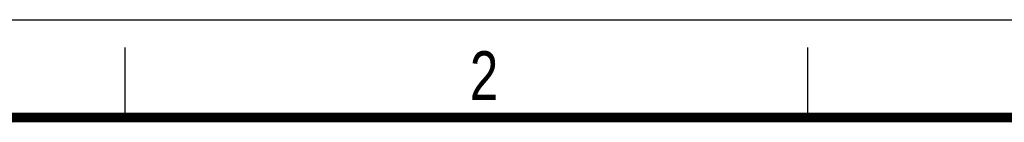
# Model space of a CAD drawing. Header units: millimetres. Extents: x 0 to 210, y 0 to 297.
# Tile 6 of 7: x 48 to 119, y 290 to 297. Entities that reach past the tile are written whole.
import ezdxf

# ---------------------------------------------------------------- set-up
doc = ezdxf.new("R2010")
doc.units = ezdxf.units.MM
doc.header["$LTSCALE"] = 19.36
doc.layers.get('0').update_dxf_attribs({"linetype": 'CONTINUOUS'})
doc.styles.add('TEXTSTYLE_2', font='txt', dxfattribs={"width": 0.75})

msp = doc.modelspace()

# ---------------------------------------------------------------- linework, layer by layer
at = {"color": 2, "linetype": 'CONTINUOUS'}
for p, q in [((0, 297), (210, 297)), ((56, 290), (56, 295)), ((105, 290), (105, 295))]:
    msp.add_line(p, q, dxfattribs=at)
at = {"color": 7, "linetype": 'CONTINUOUS', "const_width": 0.7}
msp.add_lwpolyline([(7, 290), (203, 290)], dxfattribs=at)

# ---------------------------------------------------------------- texts
at = {"color": 5, "linetype": 'CONTINUOUS', "style": 'TEXTSTYLE_2', "width": 0.785714}
msp.add_text('2', height=3.5, dxfattribs=at).set_placement((80.73138, 291.23958))

doc.saveas('drawing.dxf')
